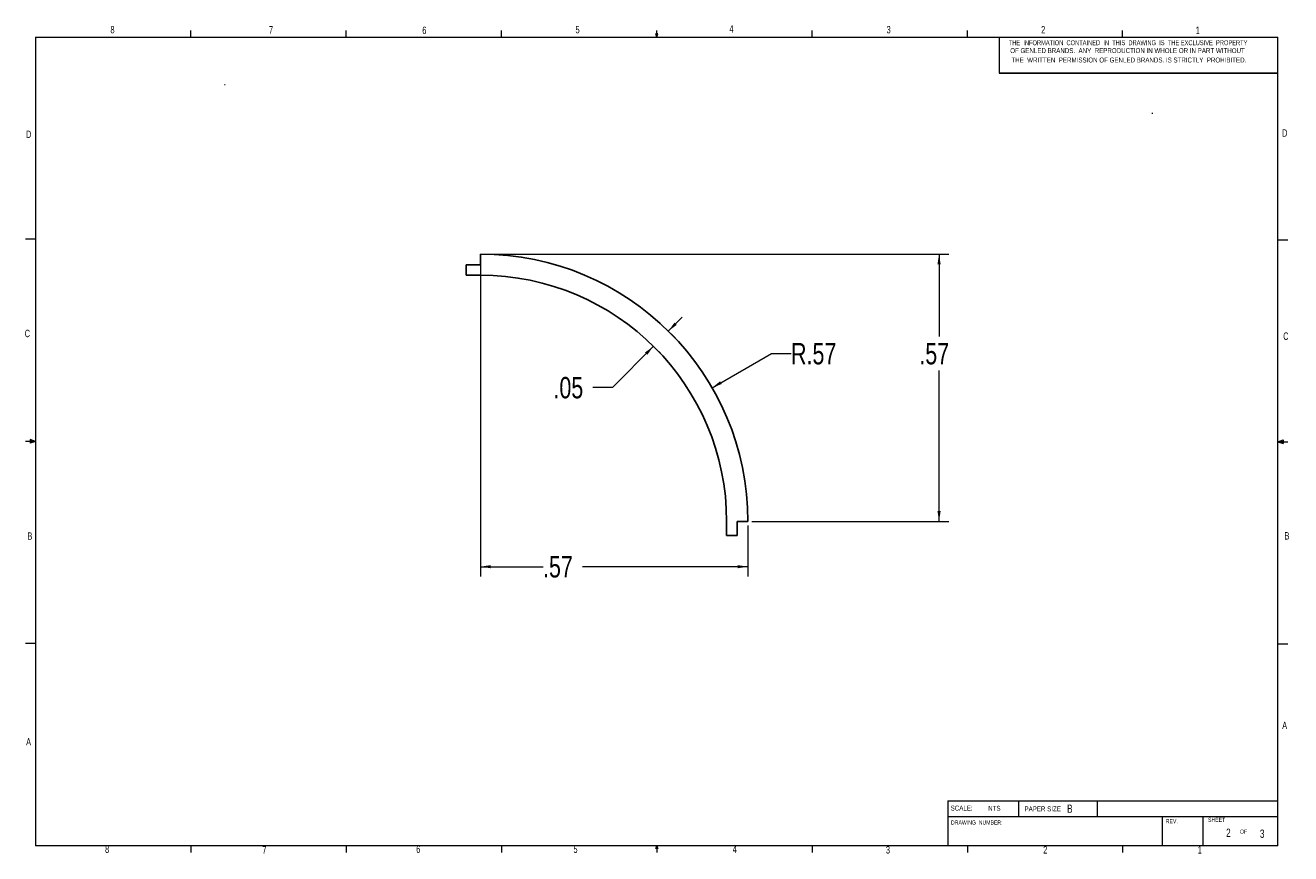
# Paper-space layout 'Sheet2' of a CAD drawing. Header units: inches. Extents: x 0.5 to 16.5, y 0.3 to 10.8.
import ezdxf

# ---------------------------------------------------------------- set-up
doc = ezdxf.new("R2010")
doc.units = ezdxf.units.IN
doc.header["$MEASUREMENT"] = 0
doc.styles.add('SLDTEXTSTYLE0', font='TXT', dxfattribs={"width": 0.75})
doc.styles.add('SLDTEXTSTYLE10', font='TXT', dxfattribs={"width": 0.693333})
doc.dimstyles.new('SLDDIMSTYLE0', dxfattribs={"dimtxt": 0.270833, "dimasz": 0.13, "dimexe": 0, "dimexo": 0.0625, "dimgap": 0.067708, "dimtad": 0, "dimtih": 1, "dimtoh": 1, "dimlfac": 0.166667, "dimrnd": 1e-09, "dimzin": 12, "dimdsep": 46, "dimtxsty": 'SLDTEXTSTYLE0', "dimsah": 1, "dimcen": 0.09, "dimadec": 0, "dimazin": 3, "dimtfac": 1, "dimtofl": 0, "dimtmove": 0, "dimatfit": 3, "dimfxl": 0, "dimfrac": 2, "dimtolj": 1, "dimtzin": 12, "dimarcsym": 0})
doc.dimstyles.new('SLDDIMSTYLE1', dxfattribs={"dimtxt": 0.270833, "dimasz": 0.13, "dimexe": 0, "dimexo": 0.0625, "dimgap": 0.067708, "dimtad": 0, "dimtih": 1, "dimtoh": 1, "dimlfac": 0.166667, "dimrnd": 1e-09, "dimzin": 12, "dimdsep": 46, "dimtxsty": 'SLDTEXTSTYLE0', "dimsah": 1, "dimcen": 0.09, "dimadec": 0, "dimazin": 3, "dimtfac": 1, "dimtmove": 0, "dimatfit": 0, "dimfxl": 0, "dimfrac": 2, "dimtolj": 1, "dimtzin": 12, "dimarcsym": 0})
doc.dimstyles.new('SLDDIMSTYLE2', dxfattribs={"dimtxt": 0.270833, "dimasz": 0.13, "dimexe": 0, "dimexo": 0.0625, "dimgap": 0.067708, "dimtad": 0, "dimtih": 1, "dimtoh": 1, "dimlfac": 0.166667, "dimrnd": 1e-09, "dimzin": 12, "dimdsep": 46, "dimtxsty": 'SLDTEXTSTYLE0', "dimsah": 1, "dimcen": 0, "dimadec": 0, "dimazin": 3, "dimtfac": 1, "dimtofl": 0, "dimtmove": 0, "dimatfit": 3, "dimfxl": 0, "dimfrac": 2, "dimtolj": 1, "dimtzin": 12, "dimarcsym": 0})

# ---------------------------------------------------------------- blocks, each defined once
blk = doc.blocks.new('_D_4')
at = {"color": 7, "linetype": 'Continuous', "lineweight": 18}
for p, q in [((9.203, 6.198), (9.954, 6.632)), ((9.954, 6.632), (10.204, 6.632))]:
    blk.add_line(p, q, dxfattribs=at)
blk.add_solid([(9.203, 6.198), (9.325, 6.245), (9.305, 6.28)], dxfattribs=at)
at = {"color": 7, "linetype": 'Continuous', "lineweight": 18, "insert": (10.204, 6.765), "char_height": 0.2708, "attachment_point": 1, "style": 'SLDTEXTSTYLE0'}
blk.add_mtext('R.57', dxfattribs=at)
blk = doc.blocks.new('_D_5')
at = {"color": 7, "linetype": 'Continuous', "lineweight": 18}
for p, q in [((6.317, 7.893), (12.205, 7.893)), ((12.08, 7.893), (12.08, 6.847)), ((12.08, 4.503), (12.08, 6.416)), ((9.707, 4.503), (12.205, 4.503))]:
    blk.add_line(p, q, dxfattribs=at)
for points in [[(12.08, 7.893), (12.06, 7.763), (12.1, 7.763)], [(12.08, 4.503), (12.1, 4.633), (12.06, 4.633)]]:
    blk.add_solid(points, dxfattribs=at)
at = {"color": 7, "linetype": 'Continuous', "lineweight": 18, "insert": (11.83, 6.765), "char_height": 0.2708, "attachment_point": 1, "style": 'SLDTEXTSTYLE0'}
blk.add_mtext('.57', dxfattribs=at)
blk = doc.blocks.new('_D_6')
at = {"color": 7, "linetype": 'Continuous', "lineweight": 18}
for p, q in [((6.267, 7.843), (6.267, 3.804)), ((9.657, 4.453), (9.657, 3.804)), ((6.267, 3.929), (7.06, 3.929)), ((9.657, 3.929), (7.56, 3.929))]:
    blk.add_line(p, q, dxfattribs=at)
for points in [[(6.267, 3.929), (6.397, 3.909), (6.397, 3.949)], [(9.657, 3.929), (9.527, 3.949), (9.527, 3.909)]]:
    blk.add_solid(points, dxfattribs=at)
at = {"color": 7, "linetype": 'Continuous', "lineweight": 18, "insert": (7.06, 4.063), "char_height": 0.2708, "attachment_point": 1, "style": 'SLDTEXTSTYLE0'}
blk.add_mtext('.57', dxfattribs=at)
blk = doc.blocks.new('_D_7')
at = {"color": 7, "linetype": 'Continuous', "lineweight": 18}
for p, q in [((8.648, 6.915), (8.824, 7.093)), ((8.684, 6.88), (8.737, 6.827)), ((8.459, 6.723), (7.942, 6.2)), ((8.494, 6.688), (8.548, 6.635)), ((7.942, 6.2), (7.692, 6.2))]:
    blk.add_line(p, q, dxfattribs=at)
for points in [[(8.648, 6.915), (8.754, 6.994), (8.725, 7.022)], [(8.459, 6.723), (8.353, 6.645), (8.382, 6.616)]]:
    blk.add_solid(points, dxfattribs=at)
at = {"color": 7, "linetype": 'Continuous', "lineweight": 18, "insert": (7.192, 6.334), "char_height": 0.2708, "attachment_point": 1, "style": 'SLDTEXTSTYLE0'}
blk.add_mtext('.05', dxfattribs=at)

psp = doc.layouts.new('Sheet2')

# ---------------------------------------------------------------- linework, layer by layer
at = {"color": 7, "linetype": 'Continuous', "lineweight": 18}
for p, q in [((0.626, 10.642), (16.376, 10.642)), ((0.626, 10.642), (0.626, 0.392)), ((2.595, 10.642), (2.595, 10.727)), ((4.564, 10.642), (4.564, 10.727)), ((6.532, 10.642), (6.532, 10.727)), ((8.501, 10.642), (8.488, 10.684)), ((8.514, 10.684), (8.488, 10.684)), ((8.494, 10.684), (8.501, 10.642)), ((8.501, 10.642), (8.501, 10.727)), ((8.501, 10.642), (8.514, 10.684)), ((8.506, 10.684), (8.501, 10.642)), ((10.47, 10.642), (10.47, 10.727)), ((12.439, 10.642), (12.439, 10.727)), ((12.843, 10.642), (12.843, 10.188)), ((14.407, 10.642), (14.407, 10.727)), ((16.376, 0.392), (16.376, 10.642)), ((3.02, 10.042), (3.029, 10.042)), ((14.778, 9.678), (14.79, 9.678)), ((0.626, 8.08), (0.501, 8.08)), ((16.376, 8.075), (16.501, 8.075)), ((0.626, 5.517), (0.501, 5.517)), ((0.559, 5.541), (0.559, 5.494)), ((0.626, 5.517), (0.559, 5.541)), ((0.626, 5.517), (0.559, 5.526)), ((0.626, 5.517), (0.559, 5.507)), ((0.626, 5.517), (0.559, 5.494)), ((16.376, 5.513), (16.443, 5.537)), ((16.376, 5.513), (16.443, 5.522)), ((16.376, 5.513), (16.501, 5.513)), ((16.376, 5.513), (16.443, 5.49)), ((16.376, 5.513), (16.443, 5.502)), ((16.443, 5.537), (16.443, 5.49)), ((0.626, 2.955), (0.501, 2.955)), ((16.376, 2.95), (16.501, 2.95)), ((12.193, 0.962), (12.193, 0.392)), ((12.193, 0.962), (14.084, 0.962)), ((13.089, 0.962), (13.089, 0.763)), ((14.084, 0.962), (16.376, 0.962)), ((14.084, 0.962), (14.084, 0.763)), ((12.193, 0.763), (14.084, 0.763)), ((14.084, 0.763), (16.376, 0.763)), ((14.908, 0.763), (14.908, 0.392)), ((15.425, 0.763), (15.425, 0.392)), ((16.376, 0.392), (0.626, 0.392)), ((2.595, 0.392), (2.595, 0.307)), ((4.564, 0.392), (4.564, 0.307)), ((6.532, 0.392), (6.532, 0.307)), ((8.488, 0.357), (8.501, 0.392)), ((8.514, 0.357), (8.488, 0.357)), ((8.501, 0.392), (8.501, 0.307)), ((8.501, 0.392), (8.514, 0.357)), ((10.47, 0.392), (10.47, 0.307)), ((12.439, 0.392), (12.439, 0.307)), ((14.407, 0.392), (14.407, 0.307))]:
    psp.add_line(p, q, dxfattribs=at)
at = {"color": 7, "linetype": 'Continuous', "lineweight": 25}
for p, q in [((16.376, 10.188), (12.843, 10.188)), ((6.267, 7.758), (6.267, 7.893)), ((6.087, 7.758), (6.267, 7.758)), ((6.087, 7.623), (6.087, 7.758)), ((6.267, 7.623), (6.087, 7.623)), ((9.387, 4.323), (9.387, 4.503)), ((9.522, 4.503), (9.522, 4.323)), ((9.657, 4.503), (9.522, 4.503)), ((9.522, 4.323), (9.387, 4.323))]:
    psp.add_line(p, q, dxfattribs=at)
for radius in [3.39, 3.12]:
    psp.add_arc((6.267, 4.503), radius, 0, 90, dxfattribs=at)

# ---------------------------------------------------------------- texts
at = {"color": 7, "linetype": 'Continuous', "lineweight": 0, "attachment_point": 1}
for s, insert, char_height, style in [('8', (1.576, 10.784), 0.0937, 'SLDTEXTSTYLE0'), ('7', (3.586, 10.782), 0.0937, 'SLDTEXTSTYLE0'), ('6', (5.529, 10.776), 0.0937, 'SLDTEXTSTYLE0'), ('5', (7.471, 10.784), 0.0937, 'SLDTEXTSTYLE0'), ('4', (9.422, 10.793), 0.0937, 'SLDTEXTSTYLE0'), ('3', (11.415, 10.784), 0.0937, 'SLDTEXTSTYLE0'), ('2', (13.374, 10.784), 0.0937, 'SLDTEXTSTYLE0'), ('1', (15.333, 10.776), 0.0937, 'SLDTEXTSTYLE0'), ('THE  INFORMATION  CONTAINED  IN  THIS  DRAWING  IS  THE EXCLUSIVE  PROPERTY', (12.963, 10.603), 0.0625, 'SLDTEXTSTYLE10'), ('OF GENLED BRANDS.  ANY  REPRODUCTION IN WHOLE OR IN PART WITHOUT', (12.982, 10.503), 0.0625, 'SLDTEXTSTYLE0'), ('THE  WRITTEN  PERMISSION OF GENLED BRANDS. IS STRICTLY  PROHIBITED.', (12.997, 10.384), 0.0625, 'SLDTEXTSTYLE0'), ('D', (16.428, 9.474), 0.0937, 'SLDTEXTSTYLE0'), ('D', (0.505, 9.458), 0.0937, 'SLDTEXTSTYLE0'), ('C', (0.489, 6.933), 0.0937, 'SLDTEXTSTYLE0'), ('C', (16.442, 6.899), 0.0937, 'SLDTEXTSTYLE0'), ('B', (0.523, 4.364), 0.0937, 'SLDTEXTSTYLE0'), ('B', (16.459, 4.367), 0.0937, 'SLDTEXTSTYLE0'), ('A', (16.43, 1.963), 0.0937, 'SLDTEXTSTYLE0'), ('A', (0.507, 1.756), 0.0937, 'SLDTEXTSTYLE0'), ('SCALE:', (12.227, 0.9), 0.0625, 'SLDTEXTSTYLE0'), ('NTS', (12.703, 0.897), 0.0625, 'SLDTEXTSTYLE0'), ('PAPER SIZE', (13.163, 0.89), 0.0625, 'SLDTEXTSTYLE0'), ('B', (13.703, 0.913), 0.104, 'SLDTEXTSTYLE0'), ('DRAWING  NUMBER:', (12.232, 0.712), 0.05208, 'SLDTEXTSTYLE0'), ('REV.', (14.954, 0.729), 0.0521, 'SLDTEXTSTYLE0'), ('SHEET', (15.49, 0.746), 0.0521, 'SLDTEXTSTYLE0'), ('2', (15.719, 0.608), 0.104, 'SLDTEXTSTYLE0'), ('OF', (15.895, 0.595), 0.0521, 'SLDTEXTSTYLE0'), ('3', (16.147, 0.596), 0.104, 'SLDTEXTSTYLE0'), ('8', (1.508, 0.394), 0.0937, 'SLDTEXTSTYLE0'), ('7', (3.502, 0.386), 0.0937, 'SLDTEXTSTYLE0'), ('6', (5.452, 0.394), 0.0937, 'SLDTEXTSTYLE0'), ('5', (7.445, 0.394), 0.0937, 'SLDTEXTSTYLE0'), ('4', (9.464, 0.394), 0.0937, 'SLDTEXTSTYLE0'), ('3', (11.406, 0.386), 0.0937, 'SLDTEXTSTYLE0'), ('2', (13.4, 0.386), 0.0937, 'SLDTEXTSTYLE0'), ('1', (15.359, 0.386), 0.0937, 'SLDTEXTSTYLE0')]:
    psp.add_mtext(s, dxfattribs=dict(at, insert=insert, char_height=char_height, style=style))

# ---------------------------------------------------------------- dimensions: what is measured, and where the dimension line sits
at = {"color": 7, "linetype": 'Continuous', "lineweight": 18}
for base, p1, p2, angle, dimstyle, picture, middle in [((12.080195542, 7.892545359), (9.656963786, 4.502545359), (6.266963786, 7.892545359), 90, 'SLDDIMSTYLE0', '_D_5', (12.080195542, 6.631520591)), ((8.64837, 6.91522), (8.4587, 6.72306), (8.64837, 6.91522), 45.37362, 'SLDDIMSTYLE1', '_D_7', (7.94201, 6.19958))]:
    dim = psp.add_linear_dim(base=base, p1=p1, p2=p2, angle=angle, dimstyle=dimstyle, dxfattribs=at)
    dim.commit()
    dim.dimension.update_dxf_attribs({"geometry": picture, "text_midpoint": middle, "dimtype": 160})
dim = psp.add_linear_dim(base=(6.266963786, 3.928844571), p1=(9.656963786, 4.502545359), p2=(6.266963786, 7.892545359), dimstyle='SLDDIMSTYLE0', dxfattribs=at)
dim.commit()
dim.dimension.update_dxf_attribs({"geometry": '_D_6', "text_midpoint": (7.310480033, 3.928844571), "dimtype": 160})
dim = psp.add_radius_dim(center=(6.267, 4.5025), mpoint=(9.2028, 6.1975), dimstyle='SLDDIMSTYLE2', dxfattribs=at)
dim.commit()
dim.dimension.update_dxf_attribs({"geometry": '_D_4', "text_midpoint": (10.5641, 6.6315), "dimtype": 164})

doc.saveas('drawing.dxf')
